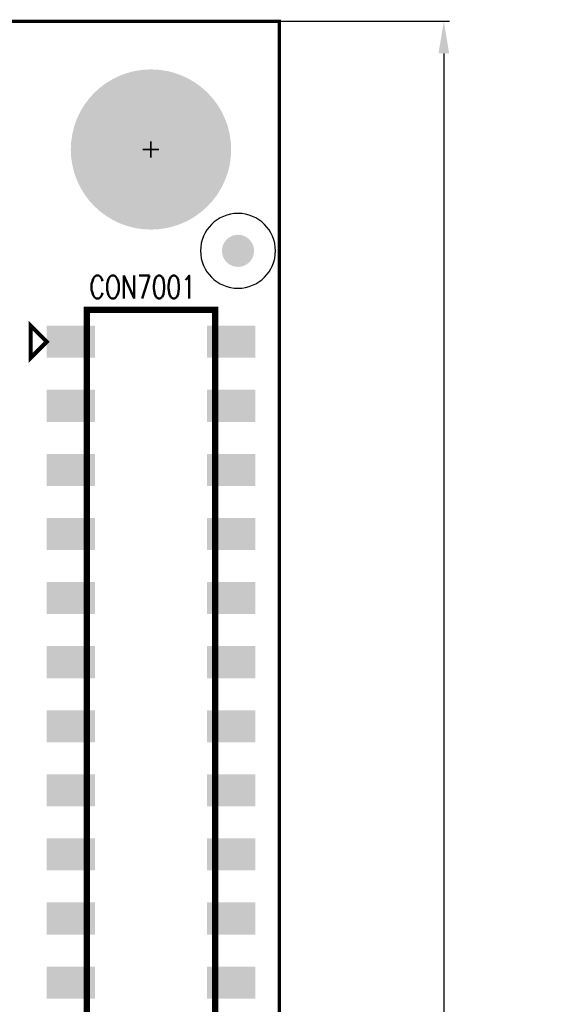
# Model space of a CAD drawing. Extents: x -1.9 to 62.2, y -5.8 to 85.1.
# Tile 13 of 13: x 45.9 to 62.2, y 54.3 to 85.1. Entities that reach past the tile are written whole.
import ezdxf

# ---------------------------------------------------------------- set-up
doc = ezdxf.new("R2010")
doc.units = 0
doc.linetypes.add('KEEPOUT_00011110$0', pattern=[2, 1, 1])
doc.layers.get('0').update_dxf_attribs({"linetype": 'CONTINUOUS'})
doc.layers.get('DEFPOINTS').update_dxf_attribs({"linetype": 'CONTINUOUS'})
for name, color, linetype in [('BOARD_OUTLINE_00', 254, 'CONTINUOUS'), ('DRIL_NPLTE_THRU_01', 3, 'CONTINUOUS'), ('DRIL_PLTE_THRU_01', 3, 'CONTINUOUS'), ('DRIL_SYMBOL', 254, 'CONTINUOUS'), ('KEEPOUT_01', 1, 'CONTINUOUS'), ('PADS_INNER', 96, 'CONTINUOUS'), ('PADS_TOP', 96, 'CONTINUOUS'), ('PART_TOP_2DLINE_01', 1, 'CONTINUOUS'), ('PART_TOP_2DLINE_26', 255, 'CONTINUOUS'), ('TEXT_26', 255, 'CONTINUOUS')]:
    doc.layers.add(name, color=color, linetype=linetype)
doc.styles.add('W0$1016', font='simplex', dxfattribs={"width": 0.75})
doc.dimstyles.get("Standard").update_dxf_attribs({"dimtxt": 1, "dimasz": 1, "dimexe": 0.18, "dimexo": 0.0625, "dimgap": 0.09, "dimtad": 0, "dimtih": 1, "dimtoh": 1, "dimzin": 0, "dimcen": 0.09, "dimclrd": 2, "dimclre": 2, "dimclrt": 2, "dimazin": 3, "dimtfac": 1, "dimtofl": 0, "dimtmove": 0, "dimatfit": 3})

# ---------------------------------------------------------------- blocks, each defined once
blk = doc.blocks.new('SMOOTH_0$1016')
at = {"const_width": 0.0508}
blk.add_lwpolyline([(-0.0254, 0, 1), (0.0254, 0, 1)], format="xyb", close=True, dxfattribs=at)
blk = doc.blocks.new('BOARD_8')
at = {"layer": 'BOARD_OUTLINE_00', "const_width": 0.1016}
blk.add_lwpolyline([(4.3328, -4.8786), (58.3328, -4.8786), (58.3328, -89.8786), (4.3328, -89.8786), (4.3328, -50.3786), (9.7078, -50.3786), (9.7078, -42.5786), (4.3328, -42.5786)], close=True, dxfattribs=at)
at = {"layer": 'BOARD_OUTLINE_00'}
blk.add_blockref('SMOOTH_0$1016', (58.3328, -4.8786), dxfattribs=at)
blk = doc.blocks.new('DRIL_HOLE_0')
blk.add_lwpolyline([(0, 0, 1), (0, 0, 1)], format="xyb", close=True)
blk = doc.blocks.new('PAD_0')
blk.add_lwpolyline([(0, 0, 1), (0, 0, 1)], format="xyb", close=True)
blk = doc.blocks.new('STK_TOP_93')
at = {"layer": 'DRIL_PLTE_THRU_01'}
blk.add_blockref('DRIL_HOLE_0', (0, 0), dxfattribs=at)
at = {"layer": 'PADS_INNER'}
blk.add_blockref('PAD_0', (0, 0), dxfattribs=at)
at = {"layer": 'PADS_TOP'}
blk.add_blockref('PAD_0', (0, 0), dxfattribs=at)
blk = doc.blocks.new('SYM_TOP_23')
blk.add_blockref('STK_TOP_93', (0, 0))
blk = doc.blocks.new('PART_TOP_150')
blk.add_blockref('SYM_TOP_23', (0, 0))
blk = doc.blocks.new('PART_TOP_151')
blk.add_blockref('SYM_TOP_23', (0, 0))
blk = doc.blocks.new('SMOOTH_0$2')
at = {"const_width": 0.1}
blk.add_lwpolyline([(-0.05, 0, 1), (0.05, 0, 1)], format="xyb", close=True, dxfattribs=at)
blk = doc.blocks.new('SMOOTH_0$127')
at = {"const_width": 0.0635}
blk.add_lwpolyline([(-0.03175, 0, 1), (0.03175, 0, 1)], format="xyb", close=True, dxfattribs=at)
blk = doc.blocks.new('PART_BODY_TOP_98')
at = {"layer": 'PART_TOP_2DLINE_01', "const_width": 0.127}
for points in [[(-19.75, 2), (-20, 2), (-20, -2), (-19.75, -2)], [(-19, -3.25), (-19.5, -3.75), (-18.5, -3.75), (-19, -3.25)]]:
    blk.add_lwpolyline(points, dxfattribs=at)
at = {"layer": 'PART_TOP_2DLINE_26', "const_width": 0.2}
blk.add_lwpolyline([(-20, -2), (-20, 2), (20, 2), (20, -2)], close=True, dxfattribs=at)
at = {"layer": 'PART_TOP_2DLINE_01'}
for p in [(-20, 2), (-19.75, 2), (-20, -2), (-19.75, -2), (-19, -3.25), (-19, -3.25), (-19.5, -3.75), (-18.5, -3.75)]:
    blk.add_blockref('SMOOTH_0$127', p, dxfattribs=at)
at = {"layer": 'PART_TOP_2DLINE_26'}
for p in [(-20, 2), (-20, -2)]:
    blk.add_blockref('SMOOTH_0$2', p, dxfattribs=at)
blk = doc.blocks.new('PAD_19')
at = {"const_width": 1}
blk.add_lwpolyline([(-0.75, 0), (0.75, 0)], dxfattribs=at)
blk = doc.blocks.new('STK_TOP_210')
at = {"layer": 'DRIL_NPLTE_THRU_01'}
blk.add_blockref('DRIL_HOLE_0', (0, 0), dxfattribs=at)
at = {"layer": 'PADS_INNER'}
blk.add_blockref('PAD_0', (0, 0), dxfattribs=at)
at = {"layer": 'PADS_TOP', "rotation": 90}
blk.add_blockref('PAD_19', (0, 0), dxfattribs=at)
blk = doc.blocks.new('SYM_TOP_51')
for name, p in [('STK_TOP_210', (-19, 2.5)), ('STK_TOP_210', (-17, 2.5)), ('STK_TOP_210', (-15, 2.5)), ('STK_TOP_210', (-13, 2.5)), ('STK_TOP_210', (-11, 2.5)), ('STK_TOP_210', (-9, 2.5)), ('STK_TOP_210', (-7, 2.5)), ('STK_TOP_210', (-5, 2.5)), ('STK_TOP_210', (-3, 2.5)), ('STK_TOP_210', (-1, 2.5)), ('STK_TOP_210', (1, 2.5)), ('PART_BODY_TOP_98', (0, 0)), ('STK_TOP_210', (-19, -2.5)), ('STK_TOP_210', (-17, -2.5)), ('STK_TOP_210', (-15, -2.5)), ('STK_TOP_210', (-13, -2.5)), ('STK_TOP_210', (-11, -2.5)), ('STK_TOP_210', (-9, -2.5)), ('STK_TOP_210', (-7, -2.5)), ('STK_TOP_210', (-5, -2.5)), ('STK_TOP_210', (-3, -2.5)), ('STK_TOP_210', (-1, -2.5)), ('STK_TOP_210', (1, -2.5))]:
    blk.add_blockref(name, p)
blk = doc.blocks.new('PART_TOP_385')
blk.add_blockref('SYM_TOP_51', (0, 0))
blk = doc.blocks.new('DRIL_SYMBOL_2$5')
at = {"layer": 'DRIL_SYMBOL', "const_width": 0.0508}
for points in [[(-0.254, 0), (0.254, 0)], [(0, -0.254), (0, 0.254)]]:
    blk.add_lwpolyline(points, dxfattribs=at)
blk = doc.blocks.new('DRIL_HOLE_2$5')
at = {"const_width": 1.25}
blk.add_lwpolyline([(-0.625, 0, 1), (0.625, 0, 1)], format="xyb", close=True, dxfattribs=at)
blk.add_blockref('DRIL_SYMBOL_2$5', (0, 0))
blk = doc.blocks.new('PAD_39')
at = {"const_width": 2.5}
blk.add_lwpolyline([(0, -1.25, 1), (0, 1.25, 1)], format="xyb", close=True, dxfattribs=at)
blk = doc.blocks.new('STK_TOP_450')
at = {"layer": 'DRIL_PLTE_THRU_01'}
blk.add_blockref('DRIL_HOLE_2$5', (0, 0), dxfattribs=at)
at = {"layer": 'PADS_INNER'}
blk.add_blockref('PAD_39', (0, 0), dxfattribs=at)
at = {"layer": 'PADS_TOP'}
blk.add_blockref('PAD_39', (0, 0), dxfattribs=at)
blk = doc.blocks.new('SYM_TOP_62')
blk.add_blockref('STK_TOP_450', (0, 0))
blk = doc.blocks.new('PART_TOP_408')
blk.add_blockref('SYM_TOP_62', (0, 0))
blk = doc.blocks.new('PART_BODY_TOP_108')
at = {"layer": 'KEEPOUT_01', "linetype": 'KEEPOUT_00011110$0'}
blk.add_lwpolyline([(-1.1684, 0, 1), (1.1684, 0, 1)], format="xyb", close=True, dxfattribs=at)
blk = doc.blocks.new('PAD_38')
at = {"const_width": 0.5}
blk.add_lwpolyline([(0, -0.25, 1), (0, 0.25, 1)], format="xyb", close=True, dxfattribs=at)
blk = doc.blocks.new('STK_TOP_273')
at = {"layer": 'DRIL_NPLTE_THRU_01'}
blk.add_blockref('DRIL_HOLE_0', (0, 0), dxfattribs=at)
at = {"layer": 'PADS_INNER'}
blk.add_blockref('PAD_0', (0, 0), dxfattribs=at)
at = {"layer": 'PADS_TOP'}
blk.add_blockref('PAD_38', (0, 0), dxfattribs=at)
blk = doc.blocks.new('SYM_TOP_61')
for name in ['PART_BODY_TOP_108', 'STK_TOP_273']:
    blk.add_blockref(name, (0, 0))
blk = doc.blocks.new('PART_TOP_726')
blk.add_blockref('SYM_TOP_61', (0, 0))
blk = doc.blocks.new('*U830')
at = {"color": 2, "linetype": 'CONTINUOUS'}
blk.add_text('85.00mm', height=1, dxfattribs=at).set_placement((56.298, 42))
blk = doc.blocks.new('*D827')
at = {"color": 2, "linetype": 'CONTINUOUS'}
for p, q in [((54.062, 85), (59.311, 85)), ((59.131, 84), (59.131, 43.09)), ((59.131, 1), (59.131, 41.91)), ((54.062, 0), (59.311, 0))]:
    blk.add_line(p, q, dxfattribs=at)
for points in [[(58.965, 84), (59.298, 84), (59.131, 85)], [(58.965, 1), (59.298, 1), (59.131, 0)]]:
    blk.add_solid(points, dxfattribs=at)
at = {"layer": 'DEFPOINTS', "color": 0, "linetype": 'CONTINUOUS'}
for p in [(54, 85), (54, 0), (59.131, 0)]:
    blk.add_point(p, dxfattribs=at)
at = {"linetype": 'CONTINUOUS'}
blk.add_blockref('*U830', (0, 0), dxfattribs=at)

msp = doc.modelspace()

# ---------------------------------------------------------------- block references
msp.add_blockref('BOARD_8', (-4.3328, 89.8786))
for name, p, rotation in [('PART_TOP_408', (50, 81), 270), ('PART_TOP_726', (52.7138, 77.8372), 270), ('PART_TOP_385', (50, 56), 270), ('PART_TOP_151', (45.9646, 56.642), 90), ('PART_TOP_150', (45.9646, 56.4388), 90)]:
    msp.add_blockref(name, p, dxfattribs=dict(rotation=rotation))

# ---------------------------------------------------------------- texts
at = {"layer": 'TEXT_26', "style": 'W0$1016', "width": 0.75}
msp.add_text('CON7001', height=0.7112, dxfattribs=at).set_placement((48.0822, 76.3524))

# ---------------------------------------------------------------- dimensions: what is measured, and where the dimension line sits
at = {"linetype": 'CONTINUOUS'}
dim = msp.add_linear_dim(base=(59.131298, 0), p1=(54, 85), p2=(54, 0), angle=90, dimstyle='Standard', override={"dimpost": 'mm'}, dxfattribs=at)
dim.commit()
dim.dimension.update_dxf_attribs({"geometry": '*D827', "text_midpoint": (59.131298, 42.5)})

doc.saveas('drawing.dxf')
